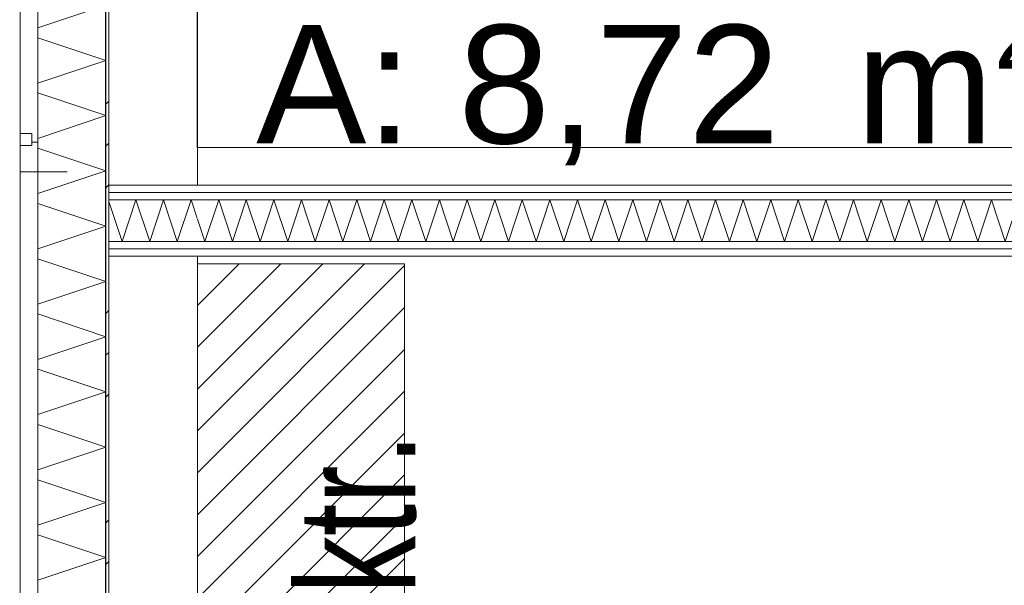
# Model space of a CAD drawing. Extents: x -7314 to 11761, y 144 to 9383.
# Tile 59 of 193: x 899 to 1065, y 3912 to 4007. Entities that reach past the tile are written whole.
import ezdxf
from ezdxf.xclip import XClip

# ---------------------------------------------------------------- set-up
doc = ezdxf.new("R2010")
doc.units = 0
doc.header["$MEASUREMENT"] = 0
doc.header["$XCLIPFRAME"] = 0
doc.linetypes.add('Krawędzie ukryte', pattern=[68, 48, -20])
doc.linetypes.add('Wipeout_Contour', pattern=[20000, 0, -20000])
for name, color, linetype in [('_FORMA - struktura elewacja', 7, 'Continuous'), ('FORMA - Arch 01 - 220-A Ściany', 7, 'Continuous'), ('FORMA - Arch 01 - 410-K Osie', 7, 'Continuous'), ('FORMA - Arch 02 - Strefy', 7, 'Continuous'), ('FORMA - Arch 02 - Ściany zewnętrzne', 7, 'Continuous'), ('FORMA - Arch 05 - inst elektryczne', 7, 'Continuous')]:
    doc.layers.add(name, color=color, linetype=linetype)
doc.styles.add('STYL_AUTOMATYCZNY_2', font='arial.ttf')
doc.styles.add('STYL_AUTOMATYCZNY_7', font='arial.ttf', dxfattribs={"width": 0.7})
pattern_1 = [(0, (4185.3, -5972.398), (0, 7.5), [0, -7.5])]
pattern_2 = [(45, (4185.3, -5972.398), (-17.67767, 17.67767), []), (45, (4181.764, -5968.863), (-17.67767, 17.67767), []), (45, (4178.229, -5965.327), (-17.67767, 17.67767), [])]

# ---------------------------------------------------------------- blocks, each defined once
blk = doc.blocks.new('*X59')
at = {"layer": 'FORMA - Arch 01 - 220-A Ściany', "color": 7, "linetype": 'Continuous', "lineweight": 5, "ltscale": 0.025}
for p, q in [((916.3, 3969.69), (914.04, 3976.46)), ((918.63, 3976.69), (916.3, 3969.69)), ((920.97, 3969.69), (918.63, 3976.69)), ((923.3, 3976.69), (920.97, 3969.69)), ((925.63, 3969.69), (923.3, 3976.69)), ((927.97, 3976.69), (925.63, 3969.69)), ((929.04, 3973.46), (927.97, 3976.69))]:
    blk.add_line(p, q, dxfattribs=at)
blk = doc.blocks.new('*X63')
at = {"layer": 'FORMA - Arch 01 - 220-A Ściany', "color": 7, "linetype": 'Continuous', "lineweight": 5, "ltscale": 0.025}
for p, q in [((932.63, 3976.69), (930.3, 3969.69)), ((934.97, 3969.69), (932.63, 3976.69)), ((937.3, 3976.69), (934.97, 3969.69)), ((939.63, 3969.69), (937.3, 3976.69)), ((941.97, 3976.69), (939.63, 3969.69)), ((944.3, 3969.69), (941.97, 3976.69)), ((946.63, 3976.69), (944.3, 3969.69)), ((948.97, 3969.69), (946.63, 3976.69)), ((951.3, 3976.69), (948.97, 3969.69)), ((953.63, 3969.69), (951.3, 3976.69)), ((955.97, 3976.69), (953.63, 3969.69)), ((958.3, 3969.69), (955.97, 3976.69)), ((960.63, 3976.69), (958.3, 3969.69)), ((962.97, 3969.69), (960.63, 3976.69)), ((965.3, 3976.69), (962.97, 3969.69)), ((967.63, 3969.69), (965.3, 3976.69)), ((969.97, 3976.69), (967.63, 3969.69)), ((972.3, 3969.69), (969.97, 3976.69)), ((974.63, 3976.69), (972.3, 3969.69)), ((976.97, 3969.69), (974.63, 3976.69)), ((979.3, 3976.69), (976.97, 3969.69)), ((981.63, 3969.69), (979.3, 3976.69)), ((983.97, 3976.69), (981.63, 3969.69)), ((986.3, 3969.69), (983.97, 3976.69)), ((988.63, 3976.69), (986.3, 3969.69)), ((990.97, 3969.69), (988.63, 3976.69)), ((993.3, 3976.69), (990.97, 3969.69)), ((995.63, 3969.69), (993.3, 3976.69)), ((997.97, 3976.69), (995.63, 3969.69)), ((1000.3, 3969.69), (997.97, 3976.69)), ((1002.63, 3976.69), (1000.3, 3969.69)), ((1004.97, 3969.69), (1002.63, 3976.69)), ((1007.3, 3976.69), (1004.97, 3969.69)), ((1009.63, 3969.69), (1007.3, 3976.69)), ((1011.97, 3976.69), (1009.63, 3969.69)), ((1014.3, 3969.69), (1011.97, 3976.69)), ((1016.63, 3976.69), (1014.3, 3969.69)), ((1018.97, 3969.69), (1016.63, 3976.69)), ((1021.3, 3976.69), (1018.97, 3969.69)), ((1023.63, 3969.69), (1021.3, 3976.69)), ((1025.97, 3976.69), (1023.63, 3969.69)), ((1028.3, 3969.69), (1025.97, 3976.69)), ((1030.63, 3976.69), (1028.3, 3969.69)), ((1032.97, 3969.69), (1030.63, 3976.69)), ((1035.3, 3976.69), (1032.97, 3969.69)), ((1037.63, 3969.69), (1035.3, 3976.69)), ((1039.97, 3976.69), (1037.63, 3969.69)), ((1042.3, 3969.69), (1039.97, 3976.69)), ((1044.63, 3976.69), (1042.3, 3969.69)), ((1046.97, 3969.69), (1044.63, 3976.69)), ((1049.3, 3976.69), (1046.97, 3969.69)), ((1051.63, 3969.69), (1049.3, 3976.69)), ((1053.97, 3976.69), (1051.63, 3969.69)), ((1056.3, 3969.69), (1053.97, 3976.69)), ((1058.63, 3976.69), (1056.3, 3969.69)), ((1060.97, 3969.69), (1058.63, 3976.69)), ((1063.3, 3976.69), (1060.97, 3969.69)), ((1065.63, 3969.69), (1063.3, 3976.69)), ((1067.97, 3976.69), (1065.63, 3969.69)), ((1070.3, 3969.69), (1067.97, 3976.69)), ((1072.63, 3976.69), (1070.3, 3969.69)), ((1074.97, 3969.69), (1072.63, 3976.69)), ((1077.3, 3976.69), (1074.97, 3969.69)), ((1079.63, 3969.69), (1077.3, 3976.69)), ((1081.97, 3976.69), (1079.63, 3969.69)), ((1084.3, 3969.69), (1081.97, 3976.69)), ((1086.63, 3976.69), (1084.3, 3969.69)), ((1088.97, 3969.69), (1086.63, 3976.69)), ((930.3, 3969.69), (929.04, 3973.46)), ((1090.29, 3973.66), (1088.97, 3969.69))]:
    blk.add_line(p, q, dxfattribs=at)
blk = doc.blocks.new('*X358')
at = {"layer": 'FORMA - Arch 01 - 220-A Ściany', "color": 7, "linetype": 'Continuous', "lineweight": 5, "ltscale": 0.025}
for p, q in [((913.54, 4009.6), (902.04, 4005.77)), ((902.04, 4004.1), (913.54, 4000.27)), ((913.54, 4000.27), (902.04, 3996.44)), ((902.04, 3994.77), (913.54, 3990.94)), ((913.54, 3990.94), (902.04, 3987.1))]:
    blk.add_line(p, q, dxfattribs=at)
blk = doc.blocks.new('*X362')
at = {"layer": 'FORMA - Arch 01 - 220-A Ściany', "color": 7, "linetype": 'Continuous', "lineweight": 5, "ltscale": 0.025}
for p, q in [((902.04, 3985.44), (913.54, 3981.6)), ((913.54, 3981.6), (902.04, 3977.77)), ((902.04, 3976.1), (913.54, 3972.27)), ((913.54, 3972.27), (902.04, 3968.44)), ((902.04, 3966.77), (913.54, 3962.94)), ((913.54, 3962.94), (902.04, 3959.1)), ((902.04, 3957.44), (913.54, 3953.6)), ((913.54, 3953.6), (902.04, 3949.77)), ((902.04, 3948.1), (913.54, 3944.27)), ((913.54, 3944.27), (902.04, 3940.44)), ((902.04, 3938.77), (913.54, 3934.94)), ((913.54, 3934.94), (902.04, 3931.1)), ((902.04, 3929.44), (913.54, 3925.6)), ((913.54, 3925.6), (902.04, 3921.77)), ((902.04, 3920.1), (913.54, 3916.27)), ((913.54, 3916.27), (902.04, 3912.44))]:
    blk.add_line(p, q, dxfattribs=at)
blk = doc.blocks.new('Rysunek_1_1', base_point=(4185.3, -5972.4))
at = {"color": 254, "linetype": 'Wipeout_Contour', "lineweight": 0, "ltscale": 18256.97488}
blk.add_wipeout([(899.04, 7923.64), (899.04, 721.9), (902.04, 721.9), (902.04, 7923.64)], dxfattribs=at).dxf.layer = 'FORMA - Arch 01 - 220-A Ściany'
at = {"color": 254, "linetype": 'Wipeout_Contour', "lineweight": 0, "ltscale": 21054.851086}
blk.add_wipeout([(1323.04, 4192.43), (914.04, 4192.43), (914.04, 3979.19), (954.04, 3979.19), (1323.04, 3979.19)], dxfattribs=at).dxf.layer = 'FORMA - Arch 02 - Strefy'
at = {"color": 254, "linetype": 'Wipeout_Contour', "lineweight": 0, "ltscale": 16202.681538}
blk.add_wipeout([(1323.04, 3809.13), (1323.04, 3967.19), (914.04, 3967.19), (914.04, 3809.13)], dxfattribs=at).dxf.layer = 'FORMA - Arch 02 - Strefy'
at = {"layer": 'FORMA - Arch 05 - inst elektryczne', "linetype": 'Continuous', "lineweight": 15}
h = blk.add_hatch(dxfattribs=at)
h.set_pattern_fill('cegła_zwykła_gęsta_0001', color=211, style=0, pattern_type=2)
h.set_pattern_definition([(45, (4185.2997, -5972.398), (-3.535534, 3.535534), [])])
h.paths.add_polyline_path([(929.04, 3815.93), (964.04, 3815.93), (964.04, 3965.93), (929.04, 3965.93)])
at = {"layer": 'FORMA - Arch 01 - 220-A Ściany', "color": 7, "linetype": 'Continuous', "lineweight": 18, "ltscale": 0.025}
blk.add_line((902.04, 7923.64), (902.04, 721.9), dxfattribs=at)
at = {"layer": 'FORMA - Arch 05 - inst elektryczne', "color": 7, "linetype": 'Continuous', "lineweight": 13, "ltscale": 0.025, "flags": 128}
blk.add_lwpolyline([(929.04, 3815.93), (964.04, 3815.93), (964.04, 3965.93), (929.04, 3965.93)], close=True, dxfattribs=at)
at = {"layer": 'FORMA - Arch 05 - inst elektryczne', "color": 7, "linetype": 'Continuous', "lineweight": 13, "insert": (966.19, 3848.19), "char_height": 20, "attachment_point": 7, "rotation": 90, "style": 'STYL_AUTOMATYCZNY_7'}
blk.add_mtext('\\A1;{\\pql;\\fArial|b0|i0|c238|p0;\\W0.700000;inst.elektr.}', dxfattribs=at)
at = {"color": 254, "linetype": 'Wipeout_Contour', "lineweight": 0, "ltscale": 16293.706963}
blk.add_wipeout([(914.04, 3968.43), (914.04, 3967.19), (929.04, 3967.19), (929.04, 3968.43)], dxfattribs=at).dxf.layer = 'FORMA - Arch 01 - 220-A Ściany'
at = {"layer": 'FORMA - Arch 01 - 220-A Ściany', "linetype": 'Continuous', "lineweight": 5}
h = blk.add_hatch(dxfattribs=at)
h.set_pattern_fill('Gips_0001', style=0, pattern_type=2)
h.set_pattern_definition(pattern_1)
h.paths.add_polyline_path([(914.04, 3968.43), (914.04, 3967.19), (929.04, 3967.19), (929.04, 3968.43)])
at = {"color": 254, "linetype": 'Wipeout_Contour', "lineweight": 0, "ltscale": 18256.97488}
blk.add_wipeout([(899.04, 7923.64), (899.04, 721.9), (902.04, 721.9), (902.04, 7923.64)], dxfattribs=at).dxf.layer = 'FORMA - Arch 01 - 220-A Ściany'
at = {"layer": 'FORMA - Arch 01 - 220-A Ściany', "color": 7, "linetype": 'Continuous', "lineweight": 13, "ltscale": 0.025}
blk.add_line((899.04, 7923.64), (899.04, 721.9), dxfattribs=at)
at = {"layer": 'FORMA - Arch 01 - 220-A Ściany', "color": 7, "linetype": 'Continuous', "lineweight": 18, "ltscale": 0.025, "flags": 128}
blk.add_lwpolyline([(899.04, 7923.64), (902.04, 7923.64), (902.04, 721.9), (899.04, 721.9)], close=True, dxfattribs=at)
at = {"color": 254, "linetype": 'Wipeout_Contour', "lineweight": 0, "ltscale": 16298.577362}
blk.add_wipeout([(914.04, 3969.68), (914.04, 3968.43), (929.04, 3968.43), (929.04, 3969.68)], dxfattribs=at).dxf.layer = 'FORMA - Arch 01 - 220-A Ściany'
at = {"layer": 'FORMA - Arch 01 - 220-A Ściany', "linetype": 'Continuous', "lineweight": 5}
h = blk.add_hatch(dxfattribs=at)
h.set_pattern_fill('Gips_0001', style=0, pattern_type=2)
h.set_pattern_definition(pattern_1)
h.paths.add_polyline_path([(914.04, 3969.68), (914.04, 3968.43), (929.04, 3968.43), (929.04, 3969.68)])
at = {"layer": 'FORMA - Arch 01 - 220-A Ściany', "color": 7, "linetype": 'Continuous', "lineweight": 15, "ltscale": 0.025, "flags": 128}
blk.add_lwpolyline([(914.04, 3968.43), (914.04, 3967.19)], dxfattribs=at)
at = {"color": 254, "linetype": 'Wipeout_Contour', "lineweight": 0, "ltscale": 16314.650222}
blk.add_wipeout([(914.04, 3976.69), (914.04, 3969.68), (929.04, 3969.68), (929.04, 3976.69)], dxfattribs=at).dxf.layer = 'FORMA - Arch 01 - 220-A Ściany'
at = {"color": 254, "linetype": 'Wipeout_Contour', "lineweight": 0, "ltscale": 16390.283947}
blk.add_wipeout([(929.04, 3968.43), (929.04, 3967.19), (1109.54, 3967.19), (1109.54, 3968.43)], dxfattribs=at).dxf.layer = 'FORMA - Arch 01 - 220-A Ściany'
at = {"layer": 'FORMA - Arch 01 - 220-A Ściany', "linetype": 'Continuous', "lineweight": 5}
h = blk.add_hatch(dxfattribs=at)
h.set_pattern_fill('Gips_0001', style=0, pattern_type=2)
h.set_pattern_definition(pattern_1)
h.paths.add_polyline_path([(929.04, 3968.43), (929.04, 3967.19), (1109.54, 3967.19), (1109.54, 3968.43)])
at = {"layer": 'FORMA - Arch 01 - 220-A Ściany', "color": 7, "linetype": 'Continuous', "lineweight": 15, "ltscale": 0.025, "flags": 128}
for points in [[(914.04, 3969.68), (914.04, 3968.43)], [(929.04, 3967.19), (1109.54, 3967.19)]]:
    blk.add_lwpolyline(points, dxfattribs=at)
at = {"layer": 'FORMA - Arch 02 - Ściany zewnętrzne', "color": 7, "linetype": 'Continuous', "lineweight": 15, "ltscale": 0.025}
blk.add_line((914.04, 3967.19), (929.04, 3967.19), dxfattribs=at)
at = {"color": 7, "linetype": 'Continuous', "lineweight": 13, "ltscale": 0.025}
blk.add_blockref('*X59', (0, 0), dxfattribs=at)
at = {"color": 254, "linetype": 'Wipeout_Contour', "lineweight": 0, "ltscale": 16330.723961}
blk.add_wipeout([(914.04, 3977.94), (914.04, 3976.69), (929.04, 3976.69), (929.04, 3977.94)], dxfattribs=at).dxf.layer = 'FORMA - Arch 01 - 220-A Ściany'
at = {"color": 254, "linetype": 'Wipeout_Contour', "lineweight": 0, "ltscale": 16395.125804}
blk.add_wipeout([(1109.54, 3969.68), (929.04, 3969.68), (929.04, 3968.43), (1109.54, 3968.43)], dxfattribs=at).dxf.layer = 'FORMA - Arch 01 - 220-A Ściany'
at = {"color": 254, "linetype": 'Wipeout_Contour', "lineweight": 0, "ltscale": 15983.671099}
blk.add_wipeout([(914.04, 3967.19), (914.04, 3809.13), (929.04, 3809.13), (929.04, 3967.19)], dxfattribs=at).dxf.layer = 'FORMA - Arch 02 - Ściany zewnętrzne'
at = {"layer": 'FORMA - Arch 01 - 220-A Ściany', "linetype": 'Continuous', "lineweight": 5}
h = blk.add_hatch(dxfattribs=at)
h.set_pattern_fill('Gips_0001', style=0, pattern_type=2)
h.set_pattern_definition(pattern_1)
h.paths.add_polyline_path([(914.04, 3977.94), (914.04, 3976.69), (929.04, 3976.69), (929.04, 3977.94)])
h = blk.add_hatch(dxfattribs=at)
h.set_pattern_fill('Gips_0001', style=0, pattern_type=2)
h.set_pattern_definition(pattern_1)
h.paths.add_polyline_path([(1109.54, 3969.68), (929.04, 3969.68), (929.04, 3968.43), (1109.54, 3968.43)])
at = {"layer": 'FORMA - Arch 01 - 220-A Ściany', "color": 7, "linetype": 'Continuous', "lineweight": 13, "ltscale": 0.025}
blk.add_line((929.04, 3968.43), (1109.54, 3968.43), dxfattribs=at)
at = {"layer": 'FORMA - Arch 01 - 220-A Ściany', "color": 7, "linetype": 'Continuous', "lineweight": 15, "ltscale": 0.025, "flags": 128}
blk.add_lwpolyline([(914.04, 3976.69), (914.04, 3969.68)], dxfattribs=at)
at = {"layer": 'FORMA - Arch 02 - Ściany zewnętrzne', "color": 7, "linetype": 'Continuous', "lineweight": 13, "ltscale": 0.025}
blk.add_line((914.04, 3968.43), (929.04, 3968.43), dxfattribs=at)
at = {"layer": 'FORMA - Arch 02 - Ściany zewnętrzne', "color": 7, "linetype": 'Continuous', "lineweight": 15, "ltscale": 0.025}
blk.add_line((914.04, 3967.19), (929.04, 3967.19), dxfattribs=at)
at = {"layer": 'FORMA - Arch 02 - Ściany zewnętrzne', "color": 7, "linetype": 'Continuous', "lineweight": 13, "ltscale": 0.025, "flags": 128}
for points in [[(914.04, 3967.19), (914.04, 3809.13)], [(929.04, 3809.13), (929.04, 3967.19)]]:
    blk.add_lwpolyline(points, dxfattribs=at)
at = {"color": 254, "linetype": 'Wipeout_Contour', "lineweight": 0, "ltscale": 16335.594955}
blk.add_wipeout([(914.04, 3979.19), (914.04, 3977.94), (929.04, 3977.94), (929.04, 3979.19)], dxfattribs=at).dxf.layer = 'FORMA - Arch 01 - 220-A Ściany'
at = {"layer": 'FORMA - Arch 01 - 220-A Ściany', "linetype": 'Continuous', "lineweight": 5}
h = blk.add_hatch(dxfattribs=at)
h.set_pattern_fill('Gips_0001', style=0, pattern_type=2)
h.set_pattern_definition(pattern_1)
h.paths.add_polyline_path([(914.04, 3979.19), (914.04, 3977.94), (929.04, 3977.94), (929.04, 3979.19)])
at = {"layer": 'FORMA - Arch 01 - 220-A Ściany', "color": 7, "linetype": 'Continuous', "lineweight": 15, "ltscale": 0.025, "flags": 128}
for points in [[(914.04, 3979.19), (914.04, 3977.94)], [(914.04, 3977.94), (914.04, 3976.69)]]:
    blk.add_lwpolyline(points, dxfattribs=at)
at = {"color": 254, "linetype": 'Wipeout_Contour', "lineweight": 0, "ltscale": 16420.350879}
blk.add_wipeout([(1087.79, 3979.19), (929.04, 3979.19), (929.04, 3977.94), (1087.79, 3977.94)], dxfattribs=at).dxf.layer = 'FORMA - Arch 01 - 220-A Ściany'
at = {"layer": 'FORMA - Arch 01 - 220-A Ściany', "linetype": 'Continuous', "lineweight": 5}
h = blk.add_hatch(dxfattribs=at)
h.set_pattern_fill('Gips_0001', style=0, pattern_type=2)
h.set_pattern_definition(pattern_1)
h.paths.add_polyline_path([(1087.79, 3979.19), (929.04, 3979.19), (929.04, 3977.94), (1087.79, 3977.94)])
at = {"layer": 'FORMA - Arch 01 - 220-A Ściany', "color": 7, "linetype": 'Continuous', "lineweight": 15, "ltscale": 0.025, "flags": 128}
blk.add_lwpolyline([(1087.79, 3979.19), (929.04, 3979.19)], dxfattribs=at)
at = {"layer": 'FORMA - Arch 02 - Ściany zewnętrzne', "color": 7, "linetype": 'Continuous', "lineweight": 15, "ltscale": 0.025}
blk.add_line((929.04, 3979.19), (914.04, 3979.19), dxfattribs=at)
at = {"color": 254, "linetype": 'Wipeout_Contour', "lineweight": 0, "ltscale": 16416.164726}
blk.add_wipeout([(1089.04, 3977.94), (929.04, 3977.94), (929.04, 3976.69), (1089.04, 3976.69)], dxfattribs=at).dxf.layer = 'FORMA - Arch 01 - 220-A Ściany'
at = {"color": 254, "linetype": 'Wipeout_Contour', "lineweight": 0, "ltscale": 16754.047365}
blk.add_wipeout([(914.04, 4192.43), (914.04, 3979.19), (929.04, 3979.19), (929.04, 4192.43)], dxfattribs=at).dxf.layer = 'FORMA - Arch 02 - Ściany zewnętrzne'
at = {"layer": 'FORMA - Arch 01 - 220-A Ściany', "linetype": 'Continuous', "lineweight": 5}
h = blk.add_hatch(dxfattribs=at)
h.set_pattern_fill('Gips_0001', style=0, pattern_type=2)
h.set_pattern_definition(pattern_1)
h.paths.add_polyline_path([(1089.04, 3977.94), (929.04, 3977.94), (929.04, 3976.69), (1089.04, 3976.69)])
at = {"layer": 'FORMA - Arch 01 - 220-A Ściany', "color": 7, "linetype": 'Continuous', "lineweight": 13, "ltscale": 0.025}
blk.add_line((1089.04, 3977.94), (929.04, 3977.94), dxfattribs=at)
at = {"layer": 'FORMA - Arch 02 - Strefy', "color": 7, "linetype": 'Continuous', "lineweight": 13, "ltscale": 0.025}
for p, q in [((928.97, 3985.53), (928.97, 4016.96)), ((1076.43, 3985.53), (928.97, 3985.53))]:
    blk.add_line(p, q, dxfattribs=at)
at = {"layer": 'FORMA - Arch 02 - Ściany zewnętrzne', "color": 7, "linetype": 'Continuous', "lineweight": 15, "ltscale": 0.025}
blk.add_line((929.04, 3979.19), (914.04, 3979.19), dxfattribs=at)
at = {"layer": 'FORMA - Arch 02 - Ściany zewnętrzne', "color": 7, "linetype": 'Continuous', "lineweight": 13, "ltscale": 0.025}
blk.add_line((914.04, 3977.94), (929.04, 3977.94), dxfattribs=at)
at = {"layer": 'FORMA - Arch 02 - Ściany zewnętrzne', "color": 7, "linetype": 'Continuous', "lineweight": 13, "ltscale": 0.025, "flags": 128}
for points in [[(914.04, 4192.43), (914.04, 3979.19)], [(929.04, 3979.19), (929.04, 4192.43)]]:
    blk.add_lwpolyline(points, dxfattribs=at)
at = {"color": 254, "linetype": 'Wipeout_Contour', "lineweight": 0, "ltscale": 17596.516359}
blk.add_wipeout([(913.54, 3986.46), (914.04, 3986.46), (914.04, 4618.9), (913.54, 4618.9)], dxfattribs=at).dxf.layer = 'FORMA - Arch 01 - 220-A Ściany'
at = {"color": 254, "linetype": 'Wipeout_Contour', "lineweight": 0, "ltscale": 16400.83553}
blk.add_wipeout([(1090.29, 3976.69), (929.04, 3976.69), (929.04, 3969.68), (1090.29, 3969.68)], dxfattribs=at).dxf.layer = 'FORMA - Arch 01 - 220-A Ściany'
at = {"layer": 'FORMA - Arch 01 - 220-A Ściany', "linetype": 'Continuous', "lineweight": 5}
h = blk.add_hatch(dxfattribs=at)
h.set_pattern_fill('Aluminium_0001', style=0, pattern_type=2)
h.set_pattern_definition(pattern_2)
h.paths.add_polyline_path([(913.54, 3986.46), (914.04, 3986.46), (914.04, 4618.9), (913.54, 4618.9)])
at = {"layer": 'FORMA - Arch 01 - 220-A Ściany', "color": 7, "linetype": 'Continuous', "lineweight": 13, "ltscale": 0.025}
for p, q in [((1090.29, 3976.69), (929.04, 3976.69)), ((929.04, 3969.68), (1090.29, 3969.68))]:
    blk.add_line(p, q, dxfattribs=at)
at = {"layer": 'FORMA - Arch 02 - Ściany zewnętrzne', "color": 7, "linetype": 'Continuous', "lineweight": 13, "ltscale": 0.025}
for p, q in [((914.04, 3976.69), (929.04, 3976.69)), ((914.04, 3969.68), (929.04, 3969.68))]:
    blk.add_line(p, q, dxfattribs=at)
at = {"color": 7, "linetype": 'Continuous', "lineweight": 13, "ltscale": 0.025}
blk.add_blockref('*X63', (0, 0), dxfattribs=at)
at = {"layer": 'FORMA - Arch 02 - Strefy', "color": 7, "linetype": 'Continuous', "lineweight": 13, "char_height": 20, "attachment_point": 1, "style": 'STYL_AUTOMATYCZNY_2'}
for s, insert in [('\\A1;{\\pql;\\pt0,460;\\fArial|b0|i0|c238|p0;\\W1.000000;03.1\\fArial|b0|i0|c238|p0;\\W1.000000;\\A1{\\H.66x;\\S^  ;}\\fArial|b0|i0|c238|p0;\\W1.000000;\\fArial|b0|i0|c238|p0;\\W1.000000;\\A1{\\H.66x;\\S^  ;}}', (938.97, 4043.82)), ('\\A1;{\\pql;\\pt0,460;\\fArial|b0|i0|c238|p0;\\W1.000000;A: 8,72\\fArial|b0|i0|c238|p0;\\W1.000000;\\A1{\\H.66x;\\S^  ;}\\fArial|b0|i0|c238|p0;\\W1.000000; m\\fArial|b0|i0|c238|p0;\\W1.000000;\\A1{\\H.66x;\\S2^  ;}}', (938.97, 4012.1))]:
    blk.add_mtext(s, dxfattribs=dict(at, insert=insert))
at = {"color": 254, "linetype": 'Wipeout_Contour', "lineweight": 0, "ltscale": 22299.858973}
blk.add_wipeout([(902.04, 3986.46), (913.54, 3986.46), (913.54, 4618.9), (911.04, 4618.9), (902.04, 4618.9)], dxfattribs=at).dxf.layer = 'FORMA - Arch 01 - 220-A Ściany'
at = {"layer": 'FORMA - Arch 01 - 220-A Ściany', "color": 7, "linetype": 'Continuous', "lineweight": 25, "ltscale": 0.025}
blk.add_line((913.54, 3986.46), (913.54, 4618.9), dxfattribs=at)
at = {"layer": 'FORMA - Arch 01 - 220-A Ściany', "color": 7, "linetype": 'Continuous', "lineweight": 15, "ltscale": 0.025, "flags": 128}
blk.add_lwpolyline([(914.04, 3986.46), (914.04, 4618.9)], dxfattribs=at)
at = {"color": 7, "linetype": 'Continuous', "lineweight": 13, "ltscale": 0.025}
blk.add_blockref('*X358', (0, 0), dxfattribs=at)
at = {"color": 254, "linetype": 'Wipeout_Contour', "lineweight": 0, "ltscale": 18256.97488}
blk.add_wipeout([(899.04, 7923.64), (899.04, 721.9), (902.04, 721.9), (902.04, 7923.64)], dxfattribs=at).dxf.layer = 'FORMA - Arch 01 - 220-A Ściany'
at = {"color": 254, "linetype": 'Wipeout_Contour', "lineweight": 0, "ltscale": 14315.011132}
blk.add_wipeout([(913.54, 3986.46), (913.54, 2928.43), (914.04, 2928.43), (914.04, 3986.46)], dxfattribs=at).dxf.layer = 'FORMA - Arch 01 - 220-A Ściany'
at = {"layer": 'FORMA - Arch 01 - 220-A Ściany', "linetype": 'Continuous', "lineweight": 5}
h = blk.add_hatch(dxfattribs=at)
h.set_pattern_fill('Aluminium_0001', style=0, pattern_type=2)
h.set_pattern_definition(pattern_2)
h.paths.add_polyline_path([(913.54, 3986.46), (913.54, 2928.43), (914.04, 2928.43), (914.04, 3986.46)])
at = {"layer": 'FORMA - Arch 01 - 220-A Ściany', "color": 7, "linetype": 'Continuous', "lineweight": 18, "ltscale": 0.025}
blk.add_line((902.04, 4618.9), (902.04, 721.9), dxfattribs=at)
at = {"color": 254, "linetype": 'Wipeout_Contour', "lineweight": 0, "ltscale": 16348.906167}
blk.add_wipeout([(899.04, 3987.9), (899.04, 3985.9), (901.04, 3985.9), (901.04, 3987.9)], dxfattribs=at).dxf.layer = 'FORMA - Arch 01 - 220-A Ściany'
at = {"color": 254, "linetype": 'Wipeout_Contour', "lineweight": 0, "ltscale": 18256.97488}
blk.add_wipeout([(899.04, 7923.64), (899.04, 721.9), (902.04, 721.9), (902.04, 7923.64)], dxfattribs=at).dxf.layer = 'FORMA - Arch 01 - 220-A Ściany'
at = {"layer": 'FORMA - Arch 01 - 220-A Ściany', "color": 7, "linetype": 'Continuous', "lineweight": 13, "ltscale": 0.025}
blk.add_line((899.04, 7923.64), (899.04, 721.9), dxfattribs=at)
at = {"layer": 'FORMA - Arch 01 - 220-A Ściany', "color": 7, "linetype": 'Continuous', "lineweight": 18, "ltscale": 0.025, "flags": 128}
blk.add_lwpolyline([(899.04, 7923.64), (902.04, 7923.64), (902.04, 721.9), (899.04, 721.9)], close=True, dxfattribs=at)
at = {"color": 254, "linetype": 'Wipeout_Contour', "lineweight": 0, "ltscale": 16348.906167}
blk.add_wipeout([(899.04, 3987.9), (899.04, 3985.9), (901.04, 3985.9), (901.04, 3987.9)], dxfattribs=at).dxf.layer = 'FORMA - Arch 01 - 220-A Ściany'
at = {"color": 254, "linetype": 'Wipeout_Contour', "lineweight": 0, "ltscale": 17375.101863}
blk.add_wipeout([(913.54, 3986.46), (902.04, 3986.46), (902.04, 2928.43), (911.04, 2928.43), (913.54, 2928.43)], dxfattribs=at).dxf.layer = 'FORMA - Arch 01 - 220-A Ściany'
at = {"layer": 'FORMA - Arch 01 - 220-A Ściany', "color": 7, "linetype": 'Continuous', "lineweight": 13, "ltscale": 0.025}
blk.add_line((899.04, 3987.9), (899.04, 3985.9), dxfattribs=at)
at = {"layer": 'FORMA - Arch 01 - 220-A Ściany', "color": 7, "linetype": 'Continuous', "lineweight": 25, "ltscale": 0.025}
blk.add_line((913.54, 2928.43), (913.54, 3986.46), dxfattribs=at)
at = {"layer": 'FORMA - Arch 01 - 220-A Ściany', "color": 7, "linetype": 'Continuous', "lineweight": 18, "ltscale": 0.025, "flags": 128}
blk.add_lwpolyline([(899.04, 3987.9), (901.04, 3987.9), (901.04, 3985.9), (899.04, 3985.9)], close=True, dxfattribs=at)
at = {"layer": 'FORMA - Arch 01 - 220-A Ściany', "color": 7, "linetype": 'Continuous', "lineweight": 15, "ltscale": 0.025, "flags": 128}
blk.add_lwpolyline([(914.04, 2928.43), (914.04, 3986.46)], dxfattribs=at)
at = {"layer": 'FORMA - Arch 01 - 410-K Osie', "color": 7, "linetype": 'Krawędzie ukryte', "lineweight": 13, "ltscale": 0.025}
blk.add_line((914.04, 567.07), (914.04, 8978.35), dxfattribs=at)
at = {"color": 7, "linetype": 'Continuous', "lineweight": 13, "ltscale": 0.025}
blk.add_blockref('*X362', (0, 0), dxfattribs=at)
at = {"color": 254, "linetype": 'Wipeout_Contour', "lineweight": 0, "ltscale": 10481.606042}
blk.add_wipeout([(899.04, 3986.46), (899.04, 721.9), (902.04, 721.9), (902.04, 3986.46)], dxfattribs=at).dxf.layer = 'FORMA - Arch 01 - 220-A Ściany'
at = {"layer": 'FORMA - Arch 01 - 220-A Ściany', "color": 7, "linetype": 'Continuous', "lineweight": 18, "ltscale": 0.025}
blk.add_line((902.04, 3986.46), (902.04, 2928.43), dxfattribs=at)
at = {"color": 254, "linetype": 'Wipeout_Contour', "lineweight": 0, "ltscale": 16348.906167}
blk.add_wipeout([(899.04, 3987.9), (899.04, 3985.9), (901.04, 3985.9), (901.04, 3987.9)], dxfattribs=at).dxf.layer = 'FORMA - Arch 01 - 220-A Ściany'
at = {"layer": 'FORMA - Arch 01 - 220-A Ściany', "color": 7, "linetype": 'Continuous', "lineweight": 18, "ltscale": 0.025}
for p, q in [((899.04, 3987.9), (901.04, 3987.9)), ((901.04, 3987.9), (901.04, 3986.46)), ((901.04, 3986.46), (902.04, 3986.46))]:
    blk.add_line(p, q, dxfattribs=at)
at = {"color": 254, "linetype": 'Wipeout_Contour', "lineweight": 0, "ltscale": 10481.606042}
blk.add_wipeout([(899.04, 3986.46), (899.04, 721.9), (902.04, 721.9), (902.04, 3986.46)], dxfattribs=at).dxf.layer = 'FORMA - Arch 01 - 220-A Ściany'
at = {"layer": '_FORMA - struktura elewacja', "color": 1, "linetype": 'Continuous', "lineweight": 13, "ltscale": 0.025}
blk.add_line((898.99, 3981.46), (906.99, 3981.46), dxfattribs=at)
at = {"layer": 'FORMA - Arch 01 - 220-A Ściany', "color": 7, "linetype": 'Continuous', "lineweight": 13, "ltscale": 0.025}
blk.add_line((899.04, 3986.46), (899.04, 721.9), dxfattribs=at)
at = {"layer": 'FORMA - Arch 01 - 220-A Ściany', "color": 7, "linetype": 'Continuous', "lineweight": 18, "ltscale": 0.025, "flags": 128}
blk.add_lwpolyline([(899.04, 3986.46), (902.04, 3986.46), (902.04, 721.9), (899.04, 721.9)], close=True, dxfattribs=at)
at = {"color": 254, "linetype": 'Wipeout_Contour', "lineweight": 0, "ltscale": 16348.906167}
blk.add_wipeout([(899.04, 3987.9), (899.04, 3985.9), (901.04, 3985.9), (901.04, 3987.9)], dxfattribs=at).dxf.layer = 'FORMA - Arch 01 - 220-A Ściany'
at = {"layer": 'FORMA - Arch 01 - 220-A Ściany', "color": 7, "linetype": 'Continuous', "lineweight": 13, "ltscale": 0.025}
blk.add_line((899.04, 3987.9), (899.04, 3985.9), dxfattribs=at)
at = {"layer": 'FORMA - Arch 01 - 220-A Ściany', "color": 7, "linetype": 'Continuous', "lineweight": 18, "ltscale": 0.025, "flags": 128}
blk.add_lwpolyline([(899.04, 3987.9), (901.04, 3987.9), (901.04, 3985.9), (899.04, 3985.9)], close=True, dxfattribs=at)

msp = doc.modelspace()

# ---------------------------------------------------------------- block references
at = {"lineweight": 20}
ref = msp.add_blockref('Rysunek_1_1', (4185.29965, -5972.39804), dxfattribs=at)
XClip(ref).set_block_clipping_path([(254.0251470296, 246.5573808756), (9689.7973583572, 9358.9497337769)])

doc.saveas('drawing.dxf')
